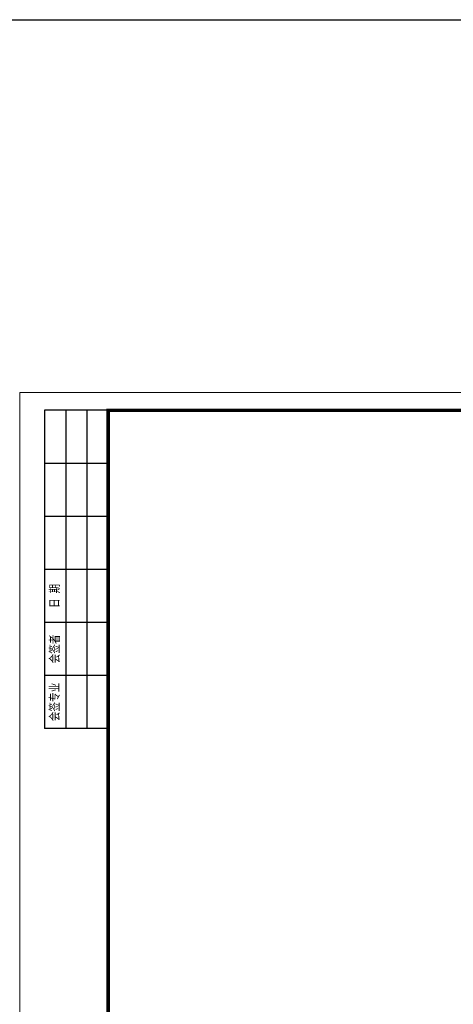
# Model space of a CAD drawing. Header units: millimetres. Extents: x 99955 to 321880, y 78800 to 170196.
# Tile 22 of 26: x 248004 to 260261, y 106575 to 134430. Entities that reach past the tile are written whole.
import ezdxf

# ---------------------------------------------------------------- set-up
doc = ezdxf.new("R2010")
doc.units = ezdxf.units.MM
doc.styles.add('宋体', font='txt', dxfattribs={"width": 0.8, "height": 3.5})

# ---------------------------------------------------------------- blocks, each defined once
blk = doc.blocks.new('XTK')
at = {"lineweight": 0}
for p, q in [((26911.62, 39066.99), (26911.62, 39363.99)), ((26911.62, 39363.99), (27331.62, 39363.99))]:
    blk.add_line(p, q, dxfattribs=at)
for p, q in [((26936.62, 39358.99), (26918.62, 39358.99)), ((26918.62, 39358.99), (26918.62, 39268.99)), ((26924.62, 39358.99), (26924.62, 39268.99)), ((26930.62, 39358.99), (26930.62, 39268.99)), ((26936.62, 39343.99), (26918.62, 39343.99)), ((26936.62, 39328.99), (26918.62, 39328.99)), ((26936.62, 39313.99), (26918.62, 39313.99)), ((26936.62, 39298.99), (26918.62, 39298.99)), ((26936.62, 39283.99), (26918.62, 39283.99)), ((26936.62, 39268.99), (26918.62, 39268.99))]:
    blk.add_line(p, q)
at = {"lineweight": 0, "const_width": 1}
blk.add_lwpolyline([(26936.62, 39358.99), (27326.62, 39358.99), (27326.62, 39071.99), (26936.62, 39071.99)], close=True, dxfattribs=at)
at = {"char_height": 2.5, "attachment_point": 5, "rotation": 90, "style": '宋体'}
for s, insert in [('日 期', (26921.62, 39306.49)), ('会签者', (26921.62, 39291.49)), ('会签专业', (26921.62, 39276.49))]:
    blk.add_mtext(s, dxfattribs=dict(at, insert=insert))

msp = doc.modelspace()

# ---------------------------------------------------------------- linework, layer by layer
at = {"color": 1}
msp.add_lwpolyline([(109260, 134430), (321880, 134430), (321880, 78800), (109260, 78800)], close=True, dxfattribs=at)

# ---------------------------------------------------------------- block references
at = {"xscale": 100, "yscale": 100, "zscale": 100}
msp.add_blockref('XTK', (-2443158, -3812520), dxfattribs=at)

doc.saveas('drawing.dxf')
